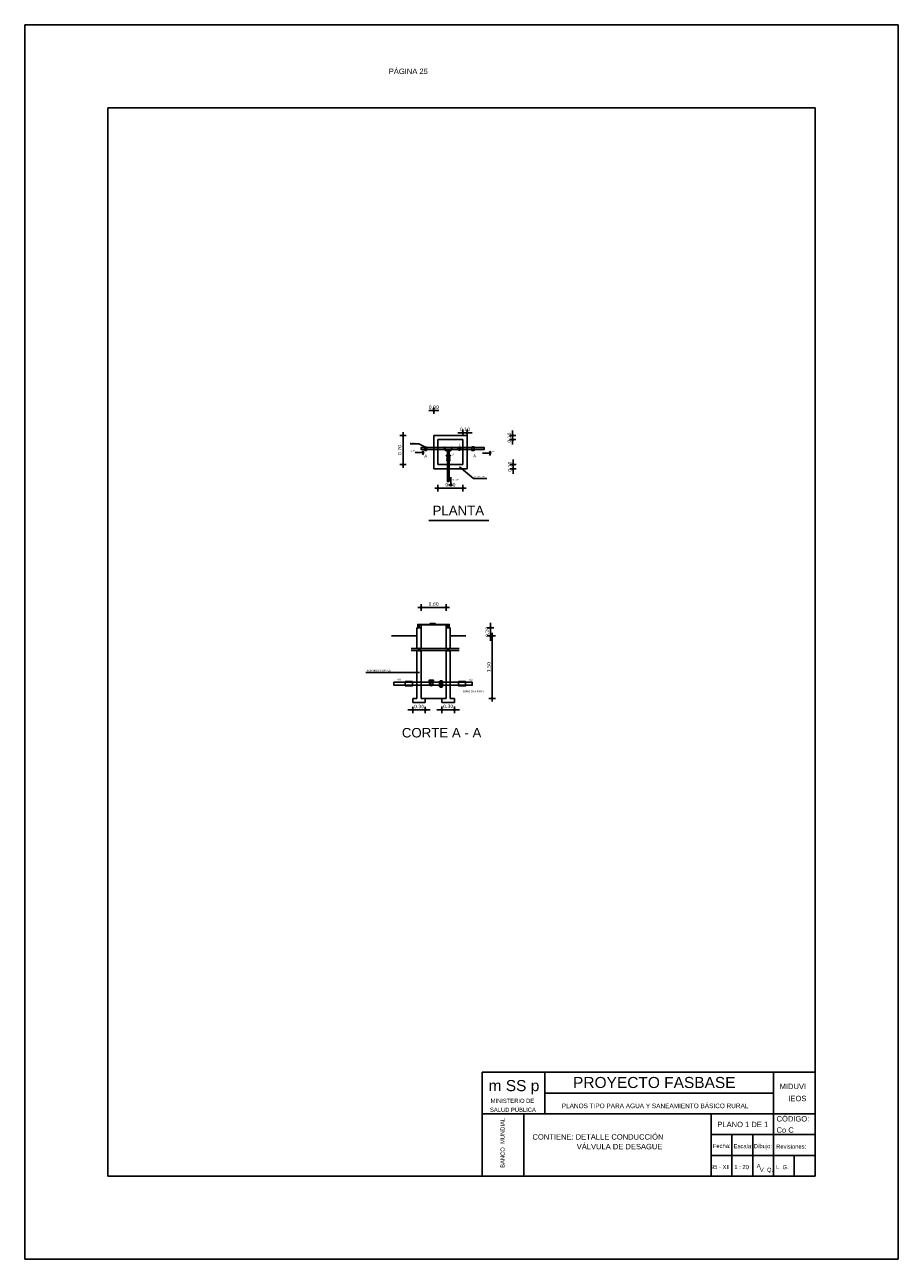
# Model space of a CAD drawing. Header units: metres. Extents: x 2644 to 4131, y 3282 to 4383.
# Tile 2 of 53: x 2644 to 2665, y 4353 to 4383. Entities that reach past the tile are written whole.
import ezdxf
from ezdxf.enums import TextEntityAlignment as Align

# ---------------------------------------------------------------- set-up
doc = ezdxf.new("R2010")
doc.units = ezdxf.units.M
for name, color, linetype in [('Cota', 7, 'Continuous'), ('Cotas', 7, 'Continuous'), ('Dibujo', 7, 'Continuous'), ('Plano', 1, 'Continuous'), ('Texto', 170, 'Continuous')]:
    doc.layers.add(name, color=color, linetype=linetype)
doc.styles.add('Annotative', font='arial.ttf')
doc.styles.get("Standard").update_dxf_attribs({"font": 'arial.ttf'})
doc.styles.add('verdana', font='verdana.ttf')
doc.dimstyles.new('ISO', dxfattribs={"dimtxt": 0.08, "dimasz": 0.06, "dimexe": 0.1, "dimexo": 0.1, "dimgap": 0.04, "dimtad": 1, "dimzin": 1, "dimdsep": 46, "dimtxsty": 'verdana', "dimblk1": 'PAB', "dimblk2": 'PAB', "dimsah": 1, "dimcen": 0, "dimse1": 1, "dimse2": 1, "dimclrd": 7, "dimclre": 8, "dimclrt": 7, "dimadec": 0, "dimazin": 0, "dimtfac": 1, "dimtix": 1, "dimtmove": 0, "dimatfit": 3, "dimldrblk": 'PAB', "dimfxl": 0.1, "dimtvp": 1, "dimtolj": 1, "dimtzin": 1, "dimarcsym": 0})

# ---------------------------------------------------------------- blocks, each defined once
blk = doc.blocks.new('PAB')
at = {"layer": 'Cotas'}
for p, q in [((-1.3, 0), (1.3, 0)), ((0, 1.3), (0, -1.3))]:
    blk.add_line(p, q, dxfattribs=at)
at = {"layer": 'Cotas', "const_width": 0.6}
blk.add_lwpolyline([(-0.3, 0, 1), (0.3, 0, 1)], format="xyb", close=True, dxfattribs=at)
blk = doc.blocks.new('*D1026')
at = {"layer": 'Cota', "color": 7, "lineweight": -2, "transparency": 16777216}
for p, q in [((2654.093, 4373.682), (2654.033, 4373.682)), ((2654.213, 4373.682), (2654.273, 4373.682))]:
    blk.add_line(p, q, dxfattribs=at)
at = {"layer": 'Defpoints', "color": 0, "transparency": 16777216}
for p in [(2654.153, 4373.682), (2654.153, 4373.083), (2654.153, 4373.083)]:
    blk.add_point(p, dxfattribs=at)
at = {"layer": 'Cota', "color": 7, "lineweight": -2, "transparency": 16777216, "xscale": 0.06, "yscale": 0.06, "zscale": 0.06}
blk.add_blockref('PAB', (2654.153, 4373.682), dxfattribs=at)
at = {"layer": 'Cota', "color": 7, "lineweight": -2, "transparency": 16777216, "xscale": 0.06, "yscale": 0.06, "zscale": 0.06, "rotation": 180}
blk.add_blockref('PAB', (2654.153, 4373.682), dxfattribs=at)
at = {"layer": 'Cota', "color": 7, "transparency": 16777216, "insert": (2654.153, 4373.763), "char_height": 0.08, "attachment_point": 5, "style": 'verdana'}
blk.add_mtext('\\A1;0.00', dxfattribs=at)
blk = doc.blocks.new('*D1027')
at = {"layer": 'Cota', "color": 7, "lineweight": -2, "transparency": 16777216}
for p, q in [((2654.793, 4373.148), (2654.733, 4373.148)), ((2654.953, 4373.148), (2654.853, 4373.148)), ((2655.013, 4373.148), (2655.073, 4373.148))]:
    blk.add_line(p, q, dxfattribs=at)
at = {"layer": 'Defpoints', "color": 0, "transparency": 16777216}
for p in [(2654.853, 4373.148), (2654.853, 4373.083), (2654.953, 4373.083)]:
    blk.add_point(p, dxfattribs=at)
at = {"layer": 'Cota', "color": 7, "lineweight": -2, "transparency": 16777216, "xscale": 0.06, "yscale": 0.06, "zscale": 0.06}
blk.add_blockref('PAB', (2654.853, 4373.148), dxfattribs=at)
at = {"layer": 'Cota', "color": 7, "lineweight": -2, "transparency": 16777216, "xscale": 0.06, "yscale": 0.06, "zscale": 0.06, "rotation": 180}
blk.add_blockref('PAB', (2654.953, 4373.148), dxfattribs=at)
at = {"layer": 'Cota', "color": 7, "transparency": 16777216, "insert": (2654.903, 4373.23), "char_height": 0.08, "attachment_point": 5, "style": 'verdana'}
blk.add_mtext('\\A1;0.10', dxfattribs=at)
blk = doc.blocks.new('*D1028')
at = {"layer": 'Cota', "color": 7, "lineweight": -2, "transparency": 16777216}
for p, q in [((2656.048, 4373.143), (2656.048, 4373.203)), ((2656.048, 4373.083), (2656.048, 4372.983)), ((2656.048, 4372.923), (2656.048, 4372.863))]:
    blk.add_line(p, q, dxfattribs=at)
at = {"layer": 'Defpoints', "color": 0, "transparency": 16777216}
for p in [(2654.953, 4373.083), (2654.953, 4372.983), (2656.048, 4372.983)]:
    blk.add_point(p, dxfattribs=at)
at = {"layer": 'Cota', "color": 7, "lineweight": -2, "transparency": 16777216, "xscale": 0.06, "yscale": 0.06, "zscale": 0.06}
for p, rotation in [((2656.048, 4373.083), 270), ((2656.048, 4372.983), 90)]:
    blk.add_blockref('PAB', p, dxfattribs=dict(at, rotation=rotation))
at = {"layer": 'Cota', "color": 7, "transparency": 16777216, "insert": (2655.966, 4373.033), "char_height": 0.08, "attachment_point": 5, "rotation": 90, "style": 'verdana'}
blk.add_mtext('\\A1;0.10', dxfattribs=at)
blk = doc.blocks.new('*D1029')
at = {"layer": 'Cota', "color": 7, "lineweight": -2, "transparency": 16777216}
blk.add_line((2653.414, 4373.023), (2653.414, 4372.443), dxfattribs=at)
at = {"layer": 'Defpoints', "color": 0, "transparency": 16777216}
for p in [(2654.953, 4373.083), (2653.414, 4372.383), (2654.953, 4372.383)]:
    blk.add_point(p, dxfattribs=at)
at = {"layer": 'Cota', "color": 7, "lineweight": -2, "transparency": 16777216, "xscale": 0.06, "yscale": 0.06, "zscale": 0.06}
for p, rotation in [((2653.414, 4373.083), 90), ((2653.414, 4372.383), 270)]:
    blk.add_blockref('PAB', p, dxfattribs=dict(at, rotation=rotation))
at = {"layer": 'Cota', "color": 7, "transparency": 16777216, "insert": (2653.333, 4372.733), "char_height": 0.08, "attachment_point": 5, "rotation": 90, "style": 'verdana'}
blk.add_mtext('\\A1;0.70', dxfattribs=at)
blk = doc.blocks.new('*D1030')
at = {"layer": 'Cota', "color": 7, "lineweight": -2, "transparency": 16777216}
for p, q in [((2656.058, 4372.443), (2656.058, 4372.503)), ((2656.058, 4372.283), (2656.058, 4372.383)), ((2656.058, 4372.223), (2656.058, 4372.163))]:
    blk.add_line(p, q, dxfattribs=at)
at = {"layer": 'Defpoints', "color": 0, "transparency": 16777216}
for p in [(2654.953, 4372.383), (2654.953, 4372.283), (2656.058, 4372.383)]:
    blk.add_point(p, dxfattribs=at)
at = {"layer": 'Cota', "color": 7, "lineweight": -2, "transparency": 16777216, "xscale": 0.06, "yscale": 0.06, "zscale": 0.06}
for p, rotation in [((2656.058, 4372.383), 270), ((2656.058, 4372.283), 90)]:
    blk.add_blockref('PAB', p, dxfattribs=dict(at, rotation=rotation))
at = {"layer": 'Cota', "color": 7, "transparency": 16777216, "insert": (2655.977, 4372.333), "char_height": 0.08, "attachment_point": 5, "rotation": 90, "style": 'verdana'}
blk.add_mtext('\\A1;0.10', dxfattribs=at)
blk = doc.blocks.new('*D1031')
at = {"layer": 'Cota', "color": 7, "lineweight": -2, "transparency": 16777216}
blk.add_line((2654.313, 4371.815), (2654.793, 4371.815), dxfattribs=at)
at = {"layer": 'Defpoints', "color": 0, "transparency": 16777216}
for p in [(2654.253, 4372.383), (2654.853, 4372.383), (2654.853, 4371.815)]:
    blk.add_point(p, dxfattribs=at)
at = {"layer": 'Cota', "color": 7, "lineweight": -2, "transparency": 16777216, "xscale": 0.06, "yscale": 0.06, "zscale": 0.06, "rotation": 180}
blk.add_blockref('PAB', (2654.253, 4371.815), dxfattribs=at)
at = {"layer": 'Cota', "color": 7, "lineweight": -2, "transparency": 16777216, "xscale": 0.06, "yscale": 0.06, "zscale": 0.06}
blk.add_blockref('PAB', (2654.853, 4371.815), dxfattribs=at)
at = {"layer": 'Cota', "color": 7, "transparency": 16777216, "insert": (2654.553, 4371.896), "char_height": 0.08, "attachment_point": 5, "style": 'verdana'}
blk.add_mtext('\\A1;0.60', dxfattribs=at)
blk = doc.blocks.new('*D1032')
at = {"layer": 'Cota', "color": 7, "lineweight": -2, "transparency": 16777216}
for p, q in [((2653.589, 4366.481), (2653.529, 4366.481)), ((2653.649, 4366.481), (2653.949, 4366.481)), ((2654.009, 4366.481), (2654.069, 4366.481))]:
    blk.add_line(p, q, dxfattribs=at)
at = {"layer": 'Defpoints', "color": 0, "transparency": 16777216}
for p in [(2653.649, 4366.66), (2653.949, 4366.66), (2653.949, 4366.481)]:
    blk.add_point(p, dxfattribs=at)
at = {"layer": 'Cota', "color": 7, "lineweight": -2, "transparency": 16777216, "xscale": 0.06, "yscale": 0.06, "zscale": 0.06}
blk.add_blockref('PAB', (2653.649, 4366.481), dxfattribs=at)
at = {"layer": 'Cota', "color": 7, "lineweight": -2, "transparency": 16777216, "xscale": 0.06, "yscale": 0.06, "zscale": 0.06, "rotation": 180}
blk.add_blockref('PAB', (2653.949, 4366.481), dxfattribs=at)
at = {"layer": 'Cota', "color": 7, "transparency": 16777216, "insert": (2653.799, 4366.563), "char_height": 0.08, "attachment_point": 5, "style": 'verdana'}
blk.add_mtext('\\A1;0.30', dxfattribs=at)
blk = doc.blocks.new('*D1033')
at = {"layer": 'Cota', "color": 7, "lineweight": -2, "transparency": 16777216}
for p, q in [((2654.289, 4366.484), (2654.229, 4366.484)), ((2654.349, 4366.484), (2654.649, 4366.484)), ((2654.709, 4366.484), (2654.769, 4366.484))]:
    blk.add_line(p, q, dxfattribs=at)
at = {"layer": 'Defpoints', "color": 0, "transparency": 16777216}
for p in [(2654.349, 4366.66), (2654.649, 4366.66), (2654.649, 4366.484)]:
    blk.add_point(p, dxfattribs=at)
at = {"layer": 'Cota', "color": 7, "lineweight": -2, "transparency": 16777216, "xscale": 0.06, "yscale": 0.06, "zscale": 0.06}
blk.add_blockref('PAB', (2654.349, 4366.484), dxfattribs=at)
at = {"layer": 'Cota', "color": 7, "lineweight": -2, "transparency": 16777216, "xscale": 0.06, "yscale": 0.06, "zscale": 0.06, "rotation": 180}
blk.add_blockref('PAB', (2654.649, 4366.484), dxfattribs=at)
at = {"layer": 'Cota', "color": 7, "transparency": 16777216, "insert": (2654.499, 4366.566), "char_height": 0.08, "attachment_point": 5, "style": 'verdana'}
blk.add_mtext('\\A1;0.30', dxfattribs=at)
blk = doc.blocks.new('*D1034')
at = {"layer": 'Cota', "color": 7, "lineweight": -2, "transparency": 16777216}
blk.add_line((2655.557, 4366.82), (2655.557, 4368.2), dxfattribs=at)
at = {"layer": 'Defpoints', "color": 0, "transparency": 16777216}
for p in [(2654.549, 4368.26), (2655.557, 4368.26), (2654.649, 4366.76)]:
    blk.add_point(p, dxfattribs=at)
at = {"layer": 'Cota', "color": 7, "lineweight": -2, "transparency": 16777216, "xscale": 0.06, "yscale": 0.06, "zscale": 0.06}
for p, rotation in [((2655.557, 4368.26), 90), ((2655.557, 4366.76), 270)]:
    blk.add_blockref('PAB', p, dxfattribs=dict(at, rotation=rotation))
at = {"layer": 'Cota', "color": 7, "transparency": 16777216, "insert": (2655.475, 4367.51), "char_height": 0.08, "attachment_point": 5, "rotation": 90, "style": 'verdana'}
blk.add_mtext('\\A1;1.50', dxfattribs=at)
blk = doc.blocks.new('*D1035')
at = {"layer": 'Cota', "color": 7, "lineweight": -2, "transparency": 16777216}
for p, q in [((2655.515, 4368.52), (2655.515, 4368.58)), ((2655.515, 4368.26), (2655.515, 4368.46)), ((2655.515, 4368.2), (2655.515, 4368.14))]:
    blk.add_line(p, q, dxfattribs=at)
at = {"layer": 'Defpoints', "color": 0, "transparency": 16777216}
for p in [(2654.549, 4368.46), (2655.515, 4368.46), (2654.549, 4368.26)]:
    blk.add_point(p, dxfattribs=at)
at = {"layer": 'Cota', "color": 7, "lineweight": -2, "transparency": 16777216, "xscale": 0.06, "yscale": 0.06, "zscale": 0.06}
for p, rotation in [((2655.515, 4368.46), 270), ((2655.515, 4368.26), 90)]:
    blk.add_blockref('PAB', p, dxfattribs=dict(at, rotation=rotation))
at = {"layer": 'Cota', "color": 7, "transparency": 16777216, "insert": (2655.433, 4368.36), "char_height": 0.08, "attachment_point": 5, "rotation": 90, "style": 'verdana'}
blk.add_mtext('\\A1;0.20', dxfattribs=at)
blk = doc.blocks.new('*D1036')
at = {"layer": 'Cota', "color": 7, "lineweight": -2, "transparency": 16777216}
blk.add_line((2653.909, 4368.947), (2654.389, 4368.947), dxfattribs=at)
at = {"layer": 'Defpoints', "color": 0, "transparency": 16777216}
for p in [(2654.449, 4368.947), (2653.849, 4368.46), (2654.449, 4368.46)]:
    blk.add_point(p, dxfattribs=at)
at = {"layer": 'Cota', "color": 7, "lineweight": -2, "transparency": 16777216, "xscale": 0.06, "yscale": 0.06, "zscale": 0.06, "rotation": 180}
blk.add_blockref('PAB', (2653.849, 4368.947), dxfattribs=at)
at = {"layer": 'Cota', "color": 7, "lineweight": -2, "transparency": 16777216, "xscale": 0.06, "yscale": 0.06, "zscale": 0.06}
blk.add_blockref('PAB', (2654.449, 4368.947), dxfattribs=at)
at = {"layer": 'Cota', "color": 7, "transparency": 16777216, "insert": (2654.149, 4369.028), "char_height": 0.08, "attachment_point": 5, "style": 'verdana'}
blk.add_mtext('\\A1;0.60', dxfattribs=at)

msp = doc.modelspace()

# ---------------------------------------------------------------- linework, layer by layer
at = {"layer": 'Dibujo', "color": 0, "linetype": 'ByBlock'}
for p, q in [((2644.319, 4382.965), (2665.319, 4382.965)), ((2644.319, 4353.265), (2644.319, 4382.965)), ((2644.319, 4382.965), (2647.319, 4382.965)), ((2644.319, 4382.965), (2646.819, 4382.965)), ((2665.319, 4382.965), (2665.319, 4353.265)), ((2646.319, 4380.965), (2646.319, 4355.265)), ((2663.319, 4380.965), (2646.319, 4380.965)), ((2663.319, 4380.965), (2663.319, 4355.265)), ((2655.319, 4357.765), (2655.319, 4355.265)), ((2663.319, 4357.765), (2655.319, 4357.765)), ((2656.819, 4357.765), (2656.819, 4356.765)), ((2662.319, 4355.265), (2662.319, 4357.765)), ((2662.319, 4357.265), (2656.819, 4357.265)), ((2663.319, 4356.765), (2655.319, 4356.765)), ((2656.319, 4356.765), (2656.319, 4355.265)), ((2656.319, 4355.265), (2656.319, 4356.765)), ((2660.819, 4355.265), (2660.819, 4356.765)), ((2663.319, 4356.265), (2660.819, 4356.265)), ((2661.319, 4355.265), (2661.319, 4356.265)), ((2661.819, 4355.265), (2661.819, 4356.265)), ((2663.319, 4355.765), (2660.819, 4355.765)), ((2662.819, 4355.265), (2662.819, 4355.765)), ((2663.319, 4355.265), (2646.319, 4355.265)), ((2665.319, 4353.265), (2644.319, 4353.265))]:
    msp.add_line(p, q, dxfattribs=at)
at = {"layer": 'Plano'}
for p, q in [((2654.153, 4373.083), (2654.153, 4372.983)), ((2654.953, 4373.083), (2654.153, 4373.083)), ((2654.953, 4372.283), (2654.953, 4373.083)), ((2654.153, 4372.983), (2654.153, 4372.383)), ((2654.253, 4372.983), (2654.853, 4372.983)), ((2654.253, 4372.383), (2654.253, 4372.983)), ((2654.479, 4372.735), (2654.479, 4372.747)), ((2654.524, 4372.735), (2654.524, 4372.747)), ((2654.853, 4372.983), (2654.853, 4372.383)), ((2653.707, 4372.672), (2653.912, 4372.672)), ((2653.912, 4372.672), (2653.879, 4372.717)), ((2653.912, 4372.672), (2653.879, 4372.616)), ((2655.321, 4372.659), (2655.526, 4372.659)), ((2655.526, 4372.659), (2655.493, 4372.704)), ((2655.526, 4372.659), (2655.493, 4372.603)), ((2654.153, 4372.383), (2654.153, 4372.283)), ((2654.153, 4372.283), (2654.253, 4372.283)), ((2654.853, 4372.383), (2654.253, 4372.383)), ((2654.253, 4372.283), (2654.853, 4372.283)), ((2654.853, 4372.283), (2654.953, 4372.283)), ((2654.56, 4371.874), (2654.504, 4371.907)), ((2654.56, 4372.078), (2654.56, 4371.874)), ((2654.56, 4371.874), (2654.605, 4371.907)), ((2653.849, 4368.46), (2653.749, 4368.46)), ((2653.749, 4368.46), (2653.749, 4368.26)), ((2653.849, 4368.26), (2653.849, 4368.46)), ((2654.549, 4368.46), (2654.449, 4368.46)), ((2654.449, 4368.46), (2654.449, 4368.26)), ((2654.549, 4368.26), (2654.549, 4368.46)), ((2653.749, 4368.26), (2653.133, 4368.26)), ((2653.749, 4367.957), (2653.749, 4368.26)), ((2653.849, 4367.957), (2653.849, 4368.26)), ((2654.449, 4367.957), (2654.449, 4368.26)), ((2654.549, 4367.957), (2654.549, 4368.26)), ((2654.549, 4367.957), (2654.549, 4368.26)), ((2654.549, 4368.26), (2654.925, 4368.26)), ((2653.608, 4367.957), (2653.783, 4367.957)), ((2653.802, 4367.914), (2653.608, 4367.914)), ((2653.749, 4366.76), (2653.749, 4367.914)), ((2653.775, 4367.977), (2653.813, 4367.889)), ((2653.802, 4367.977), (2653.84, 4367.889)), ((2653.811, 4367.957), (2654.474, 4367.957)), ((2654.493, 4367.914), (2653.829, 4367.914)), ((2653.849, 4366.76), (2653.849, 4367.914)), ((2654.449, 4366.76), (2654.449, 4367.914)), ((2654.465, 4367.978), (2654.503, 4367.889)), ((2654.503, 4367.978), (2654.542, 4367.889)), ((2654.512, 4367.957), (2654.762, 4367.957)), ((2654.762, 4367.914), (2654.531, 4367.914)), ((2654.549, 4366.76), (2654.549, 4367.914)), ((2654.549, 4366.76), (2654.549, 4367.914)), ((2653.649, 4366.66), (2653.649, 4366.76)), ((2653.649, 4366.76), (2653.749, 4366.76)), ((2653.649, 4366.66), (2653.949, 4366.66)), ((2653.949, 4366.76), (2653.849, 4366.76)), ((2653.849, 4366.76), (2654.449, 4366.76)), ((2653.949, 4366.66), (2653.949, 4366.76)), ((2654.349, 4366.66), (2654.349, 4366.76)), ((2654.349, 4366.76), (2654.449, 4366.76)), ((2654.349, 4366.66), (2654.649, 4366.66)), ((2654.649, 4366.76), (2654.549, 4366.76)), ((2654.649, 4366.66), (2654.649, 4366.76))]:
    msp.add_line(p, q, dxfattribs=at)
for points in [[(2654.414, 4372.747), (2653.847, 4372.747), (2653.847, 4372.793), (2654.414, 4372.793)], [(2653.934, 4372.803), (2653.975, 4372.803), (2653.975, 4372.726), (2653.934, 4372.726)], [(2654.424, 4372.802), (2654.414, 4372.802), (2654.414, 4372.739), (2654.424, 4372.739)], [(2654.576, 4372.747), (2654.424, 4372.747), (2654.424, 4372.793), (2654.576, 4372.793)], [(2654.445, 4372.715), (2654.558, 4372.715), (2654.558, 4372.735), (2654.445, 4372.735)], [(2654.576, 4372.739), (2654.585, 4372.739), (2654.585, 4372.802), (2654.576, 4372.802)], [(2654.585, 4372.747), (2655.364, 4372.747), (2655.364, 4372.793), (2654.585, 4372.793)], [(2654.751, 4372.798), (2654.739, 4372.798), (2654.739, 4372.739), (2654.751, 4372.739)], [(2654.751, 4372.804), (2654.781, 4372.804), (2654.781, 4372.732), (2654.751, 4372.732)], [(2654.781, 4372.798), (2654.793, 4372.798), (2654.793, 4372.739), (2654.781, 4372.739)], [(2655.065, 4372.809), (2655.124, 4372.809), (2655.124, 4372.724), (2655.065, 4372.724)], [(2654.449, 4372.603), (2654.553, 4372.603), (2654.553, 4372.594), (2654.449, 4372.594)], [(2654.463, 4372.603), (2654.54, 4372.603), (2654.54, 4372.614), (2654.463, 4372.614)], [(2654.463, 4372.594), (2654.54, 4372.594), (2654.54, 4372.583), (2654.463, 4372.583)], [(2654.463, 4372.548), (2654.54, 4372.548), (2654.54, 4372.537), (2654.463, 4372.537)], [(2654.463, 4372.49), (2654.54, 4372.49), (2654.54, 4372.479), (2654.463, 4372.479)], [(2654.471, 4372.49), (2654.533, 4372.49), (2654.533, 4372.537), (2654.471, 4372.537)], [(2654.524, 4371.974), (2654.479, 4371.974), (2654.479, 4372.715), (2654.524, 4372.715)], [(2653.766, 4368.527), (2654.523, 4368.527), (2654.523, 4368.537), (2653.766, 4368.537)], [(2653.766, 4368.527), (2653.776, 4368.527), (2653.776, 4368.488), (2653.766, 4368.488)], [(2653.849, 4368.46), (2653.803, 4368.46), (2653.803, 4368.52), (2653.849, 4368.52)], [(2654.067, 4368.537), (2654.182, 4368.537), (2654.182, 4368.564), (2654.067, 4368.564)], [(2654.449, 4368.46), (2654.492, 4368.46), (2654.492, 4368.52), (2654.449, 4368.52)], [(2654.523, 4368.527), (2654.508, 4368.527), (2654.508, 4368.484), (2654.523, 4368.484)], [(2653.195, 4367.149), (2655.076, 4367.149), (2655.076, 4367.073), (2653.195, 4367.073)], [(2653.467, 4367.165), (2653.638, 4367.165), (2653.638, 4367.06), (2653.467, 4367.06)], [(2654.148, 4367.183), (2654.039, 4367.183), (2654.039, 4367.195), (2654.148, 4367.195)], [(2654.063, 4367.155), (2654.125, 4367.155), (2654.125, 4367.176), (2654.063, 4367.176)], [(2654.087, 4367.176), (2654.103, 4367.176), (2654.103, 4367.183), (2654.087, 4367.183)], [(2654.307, 4367.166), (2654.289, 4367.166), (2654.289, 4367.046), (2654.307, 4367.046)], [(2654.307, 4367.182), (2654.35, 4367.182), (2654.35, 4367.027), (2654.307, 4367.027)], [(2654.35, 4367.166), (2654.365, 4367.166), (2654.365, 4367.046), (2654.35, 4367.046)], [(2654.747, 4367.164), (2654.918, 4367.164), (2654.918, 4367.06), (2654.747, 4367.06)]]:
    msp.add_lwpolyline(points, close=True, dxfattribs=at)
for radius in [0.0452, 0.0291]:
    msp.add_circle((2654.091, 4367.11), radius, dxfattribs=at)
at = {"layer": 'Texto'}
for p, q in [((2653.797, 4372.886), (2653.587, 4372.886)), ((2653.957, 4372.803), (2653.797, 4372.886)), ((2655.105, 4372.047), (2654.771, 4372.332)), ((2655.425, 4372.047), (2655.105, 4372.047)), ((2654.03, 4371.042), (2655.474, 4371.042)), ((2652.522, 4367.385), (2653.809, 4367.385))]:
    msp.add_line(p, q, dxfattribs=at)

# ---------------------------------------------------------------- texts
at = {"layer": 'Dibujo', "color": 0, "linetype": 'ByBlock'}
for s, height, p in [('PROYECTO FASBASE', 0.26624, (2657.501, 4357.386)), ('m SS p', 0.2662, (2655.471, 4357.311)), ('PLANOS TIPO PARA AGUA Y SANEAMIENTO BÁSICO RURAL', 0.11076, (2657.229, 4356.901))]:
    msp.add_text(s, height=height, dxfattribs=at).set_placement(p)
at = {"layer": 'Dibujo', "color": 0, "linetype": 'ByBlock', "style": 'Annotative'}
for s, p in [('MIDUVI', (2662.467, 4357.36)), ('IEOS', (2662.676, 4357.069)), ('CÓDIGO:', (2662.393, 4356.581)), ('PLANO 1 DE 1', (2660.97, 4356.445)), ('Co C', (2662.393, 4356.311)), ('CONTIENE: DETALLE CONDUCCIÓN', (2656.525, 4356.145))]:
    msp.add_text(s, height=0.13, dxfattribs=at).set_placement(p)
at = {"layer": 'Dibujo', "color": 0, "linetype": 'ByBlock'}
for s, p in [('MINISTERIO DE', (2656.043, 4357.028)), ('SALUD PÚBLICA', (2656.055, 4356.812)), ('Fecha:', (2661.074, 4355.943)), ('Escala:', (2661.59, 4355.938)), ('Dibujo:', (2662.066, 4355.938)), ('Revisiones:', (2662.744, 4355.927)), ('95 - XII', (2661.041, 4355.436)), ('1 : 20', (2661.553, 4355.434)), ('A', (2661.962, 4355.461)), ('L. G. ', (2662.553, 4355.434)), ('V. Q.', (2662.15, 4355.368))]:
    msp.add_text(s, height=0.1, dxfattribs=at).set_placement(p, align=Align.CENTER)
msp.add_text('BANCO  MUNDIAL', height=0.1, rotation=90, dxfattribs=at).set_placement((2655.856, 4356.067), align=Align.CENTER)
at = {"layer": 'Dibujo', "color": 0, "linetype": 'ByBlock', "char_height": 0.13, "attachment_point": 1}
for s, insert, width in [('PÁGINA 25', (2653.071, 4381.909), 2.90393), (' VÁLVULA DE DESAGUE', (2657.539, 4356.042), 2.74501)]:
    msp.add_mtext(s, dxfattribs=dict(at, insert=insert, width=width))
at = {"layer": 'Texto'}
for s, height, p in [('ADAPTADOR', 0.0226, (2653.588, 4372.899)), ('HEMBRA', 0.0226, (2653.588, 4372.863)), ('T', 0.0431, (2654.476, 4372.821)), ('U', 0.0431, (2654.762, 4372.84)), ('HEMBRA', 0.0226, (2653.569, 4372.706)), ('A', 0.074, (2653.924, 4372.551)), ('U', 0.0431, (2654.584, 4372.609)), ('A', 0.074, (2655.099, 4372.554)), ('SALIDA ', 0.0226, (2655.511, 4372.688)), ('DESAGÜE', 0.0226, (2654.6, 4372.002)), ('TAPA SANITARIA', 0.02262, (2655.129, 4372.085)), ('PLANTA', 0.228, (2654.123, 4371.165)), ('HORMIGON SIMPLE', 0.04314, (2652.543, 4367.409)), ('H.G', 0.0431, (2653.261, 4367.192)), ('H.G', 0.0431, (2654.975, 4367.186)), ('DIAM: 35 A 50mm', 0.04314, (2654.861, 4366.908)), ('CORTE A - A ', 0.22804, (2653.385, 4365.819))]:
    msp.add_text(s, height=height, dxfattribs=at).set_placement(p)

# ---------------------------------------------------------------- dimensions: what is measured, and where the dimension line sits
at = {"layer": 'Cota'}
for base, p1, p2, picture, middle in [((2654.152621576, 4373.681813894), (2654.152621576, 4373.082751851), (2654.152621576, 4373.082751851), '*D1026', (2654.152621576, 4373.763452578)), ((2654.853, 4373.148), (2654.953, 4373.083), (2654.853, 4373.083), '*D1027', (2654.903, 4373.23)), ((2654.853, 4371.815), (2654.253, 4372.383), (2654.853, 4372.383), '*D1031', (2654.553, 4371.896)), ((2654.449, 4368.947), (2653.849, 4368.46), (2654.449, 4368.46), '*D1036', (2654.149, 4369.028)), ((2653.949, 4366.481), (2653.649, 4366.66), (2653.949, 4366.66), '*D1032', (2653.799, 4366.563)), ((2654.649, 4366.484), (2654.349, 4366.66), (2654.649, 4366.66), '*D1033', (2654.499, 4366.566))]:
    dim = msp.add_linear_dim(base=base, p1=p1, p2=p2, dimstyle='ISO', dxfattribs=at)
    dim.commit()
    dim.dimension.update_dxf_attribs({"geometry": picture, "text_midpoint": middle})
for base, p1, p2, picture, middle in [((2653.414, 4372.383), (2654.953, 4373.083), (2654.953, 4372.383), '*D1029', (2653.333, 4372.733)), ((2656.048, 4372.983), (2654.953, 4373.083), (2654.953, 4372.983), '*D1028', (2655.966, 4373.033)), ((2656.058, 4372.383), (2654.953, 4372.283), (2654.953, 4372.383), '*D1030', (2655.977, 4372.333)), ((2655.515, 4368.46), (2654.549, 4368.26), (2654.549, 4368.46), '*D1035', (2655.433, 4368.36)), ((2655.557, 4368.26), (2654.649, 4366.76), (2654.549, 4368.26), '*D1034', (2655.475, 4367.51))]:
    dim = msp.add_linear_dim(base=base, p1=p1, p2=p2, angle=90, dimstyle='ISO', dxfattribs=at)
    dim.commit()
    dim.dimension.update_dxf_attribs({"geometry": picture, "text_midpoint": middle})

doc.saveas('drawing.dxf')
